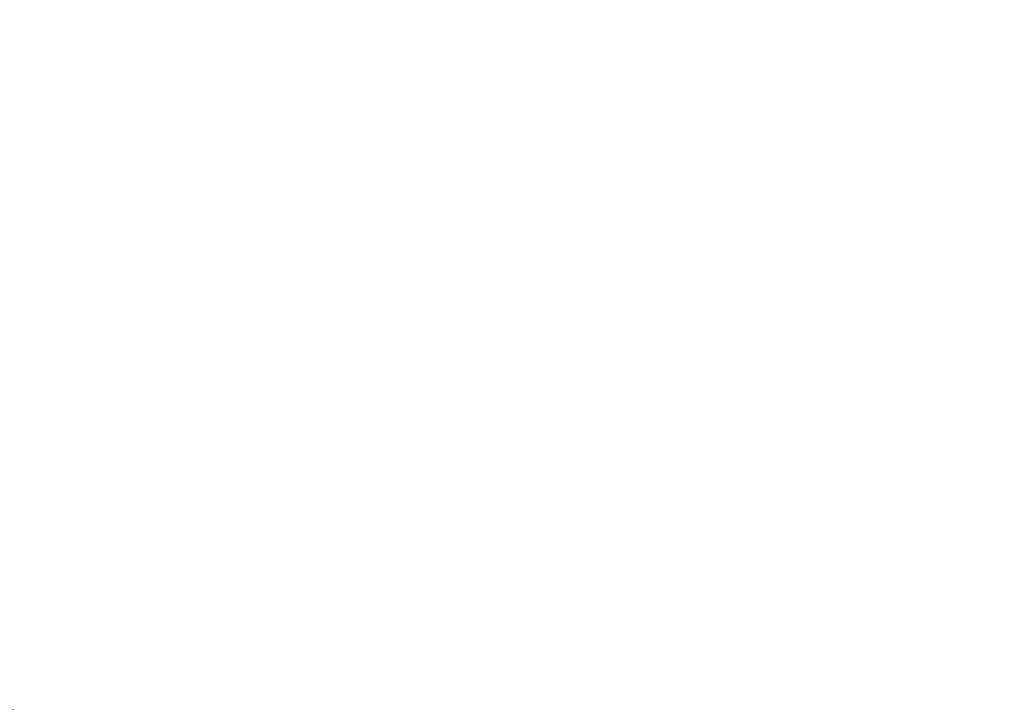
# Model space of a CAD drawing. Header units: millimetres. Extents: x 922208 to 1069538, y -182208 to -99877.
# Tile 37 of 256: x 971312 to 971575, y -171474 to -171292. Entities that reach past the tile are written whole.
import ezdxf

# ---------------------------------------------------------------- set-up
doc = ezdxf.new("R2010")
doc.units = ezdxf.units.MM
doc.header["$MEASUREMENT"] = 0
doc.linetypes.add('HIDDEN', pattern=[20, 10, -10])
for name, color, linetype, lineweight in [('IS_POWRÓT', 5, 'HIDDEN', 30), ('Nowe_220-A Ściany_Nr_pióra__3', 7, 'Continuous', 13), ('Nowe_220-A Ściany_Nr_pióra__7', 7, 'Continuous', 13)]:
    doc.layers.add(name, color=color, linetype=linetype, lineweight=lineweight)
doc.styles.add('STYL_AUTOMATYCZNY_1', font='arial.ttf')

# ---------------------------------------------------------------- blocks, each defined once
blk = doc.blocks.new('parter01')
at = {"layer": 'Nowe_220-A Ściany_Nr_pióra__3', "color": 7, "linetype": 'Continuous', "lineweight": 0}
blk.add_arc((971106.55073, -112589.85762), 824, 0, 90, dxfattribs=at)
at = {"layer": 'Nowe_220-A Ściany_Nr_pióra__7', "color": 7, "linetype": 'Continuous', "lineweight": 0, "insert": (971015.86973, -112117.44983), "char_height": 125, "attachment_point": 7, "style": 'STYL_AUTOMATYCZNY_1'}
blk.add_mtext('\\A1;{\\pql;\\pt0;\\fArial|b0|i0|c238|p0;\\W1.000000;80\\fArial|b0|i0|c238|p0;\\W1.000000;\\A1{\\H.66x;\\S^  ;}\\fArial|b0|i0|c238|p0;\\W1.000000;\\fArial|b0|i0|c238|p0;\\W1.000000;}', dxfattribs=at)

msp = doc.modelspace()

# ---------------------------------------------------------------- block references
at = {"layer": 'IS_POWRÓT', "color": 27, "linetype": 'ByBlock', "lineweight": 30}
msp.add_blockref('parter01', (0, -59685.16), dxfattribs=at)

doc.saveas('drawing.dxf')
